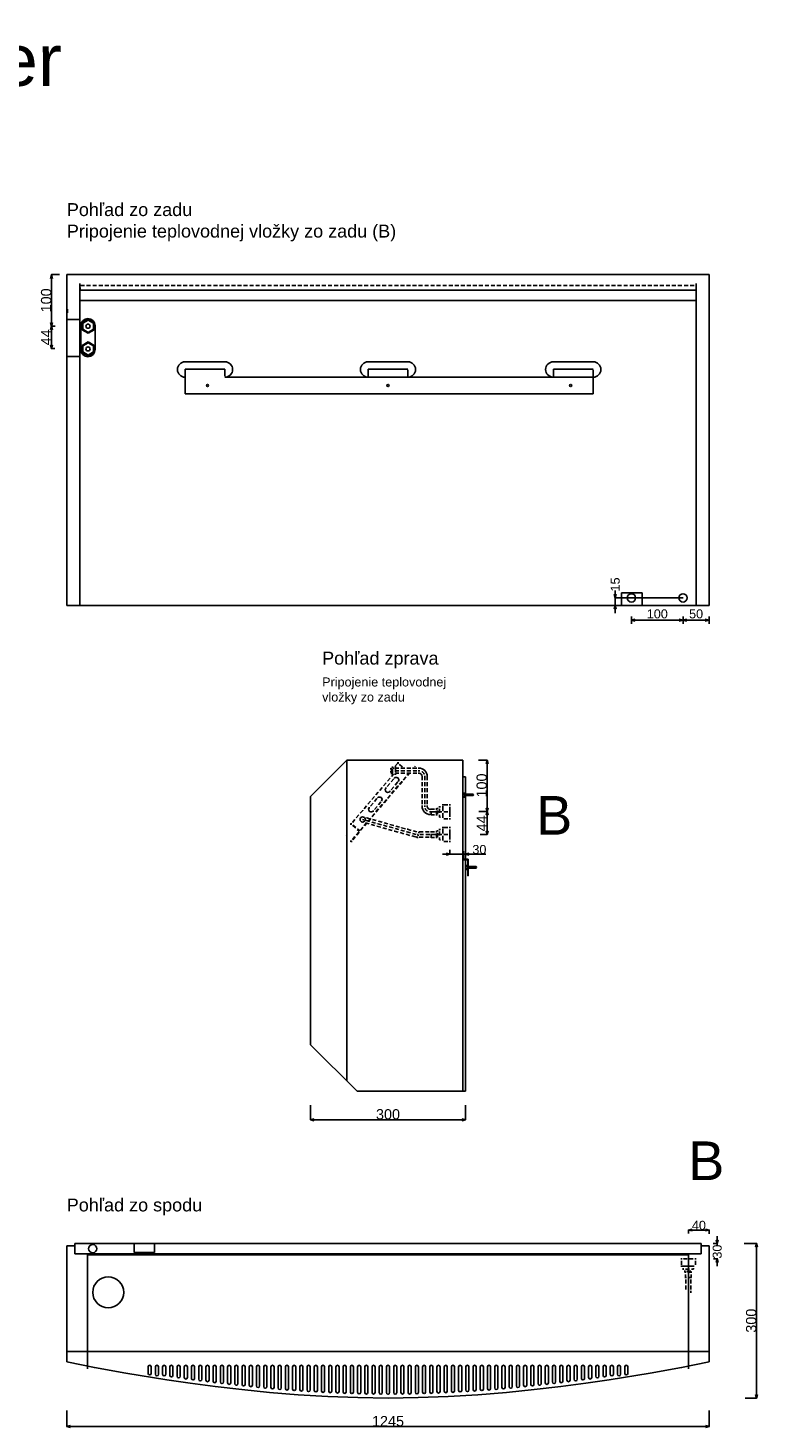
# Model space of a CAD drawing. Extents: x -655 to 3485, y -653 to 2062.
# Tile 6 of 6: x 2069 to 3485, y -653 to 2062. Entities that reach past the tile are written whole.
import ezdxf

# ---------------------------------------------------------------- set-up
doc = ezdxf.new("R2010")
doc.units = 0
doc.header["$MEASUREMENT"] = 0
for name, pattern in [('Achse', [11.5, 0, -4, 7.5, 0]), ('Hidden Line', [19.5611, 14.1111, -5.45]), ('Čerchovaná', [215, 100, -50, 15, -50])]:
    doc.linetypes.add(name, pattern=pattern)
for name, color, linetype in [('Desky', 7, 'Continuous'), ('Kóty délkové', 7, 'Continuous'), ('Nábytek a zařízení', 7, 'Continuous'), ('Oblouky a kružnice', 7, 'Continuous'), ('Střechy', 7, 'Continuous'), ('Textové bloky', 7, 'Continuous'), ('W_BETON_N2', 7, 'Continuous'), ('W_BETON_N4', 7, 'Continuous'), ('W_VERBLEND_N2', 7, 'Continuous'), ('Zdi', 7, 'Continuous'), ('Čáry', 7, 'Continuous')]:
    doc.layers.add(name, color=color, linetype=linetype)
doc.styles.add('GENERATED_STYLE_1', font='ARIAL.ttf')
doc.dimstyles.new('Dimstyle_4D6', dxfattribs={"dimtxt": 17.5, "dimasz": 7.125, "dimexe": 0.18, "dimexo": 0, "dimgap": 0.09, "dimtad": 1, "dimdec": 0, "dimzin": 0, "dimdsep": 46, "dimtxsty": 'GENERATED_STYLE_1', "dimblk": 'ARROWHEAD_3', "dimblk1": 'ARROWHEAD_3', "dimblk2": 'ARROWHEAD_3', "dimcen": 0.09, "dimclrd": 7, "dimclre": 7, "dimclrt": 7, "dimazin": 0, "dimtfac": 1, "dimtdec": 4, "dimtmove": 0, "dimatfit": 0, "dimfxl": 0, "dimtolj": 1, "dimtzin": 0, "dimarcsym": 0})
doc.dimstyles.new('Dimstyle_611', dxfattribs={"dimtxt": 17.5, "dimasz": 7.125, "dimexe": 0.18, "dimexo": 0, "dimgap": 0.09, "dimtad": 1, "dimdec": 0, "dimzin": 0, "dimdsep": 46, "dimtxsty": 'GENERATED_STYLE_1', "dimblk": 'ARROWHEAD_3', "dimblk1": 'ARROWHEAD_3', "dimblk2": 'ARROWHEAD_3', "dimcen": 0.09, "dimclrd": 7, "dimclre": 7, "dimclrt": 7, "dimazin": 0, "dimtfac": 1, "dimtdec": 4, "dimtmove": 0, "dimatfit": 0, "dimfxl": 0, "dimtolj": 1, "dimtzin": 0, "dimarcsym": 0})
doc.dimstyles.new('Peter', dxfattribs={"dimtxt": 20, "dimasz": 7.125, "dimexe": 0.18, "dimexo": 0, "dimgap": 0.09, "dimtad": 1, "dimdec": 0, "dimzin": 0, "dimdsep": 46, "dimtxsty": 'GENERATED_STYLE_1', "dimblk": 'ARROWHEAD_3', "dimblk1": 'ARROWHEAD_3', "dimblk2": 'ARROWHEAD_3', "dimcen": 0.09, "dimclrd": 7, "dimclre": 7, "dimclrt": 7, "dimazin": 0, "dimtfac": 1, "dimtdec": 4, "dimtmove": 0, "dimatfit": 0, "dimfxl": 0, "dimtolj": 1, "dimtzin": 0, "dimarcsym": 0})

# ---------------------------------------------------------------- blocks, each defined once
blk = doc.blocks.new('ARROWHEAD_3')
at = {"color": 0, "linetype": 'Continuous'}
blk.add_line((0, 0), (-1, 0), dxfattribs=at)
blk.add_lwpolyline([(-1, 0.2679), (0, 0), (-1, -0.2679)], dxfattribs=at)
blk = doc.blocks.new('*D78')
at = {"layer": 'Defpoints', "color": 0}
for p in [(3208.1, 957), (3339.5, 957), (3390, 942)]:
    blk.add_point(p, dxfattribs=at)
at = {"layer": 'Kóty délkové', "color": 7, "linetype": 'Continuous', "lineweight": -2}
for p, q in [((3339.5, 957), (3207.9, 957)), ((3208.1, 964.1), (3208.1, 971.2)), ((3208.1, 942), (3208.1, 957)), ((3390, 942), (3207.9, 942)), ((3208.1, 942), (3208.1, 927.7))]:
    blk.add_line(p, q, dxfattribs=at)
at = {"layer": 'Kóty délkové', "color": 7, "lineweight": -2, "xscale": 7.124999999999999, "yscale": 7.124999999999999, "zscale": 7.124999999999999}
for p, rotation in [((3208.1, 957), 270), ((3208.1, 942), 90)]:
    blk.add_blockref('ARROWHEAD_3', p, dxfattribs=dict(at, rotation=rotation))
at = {"layer": 'Kóty délkové', "color": 7, "linetype": 'Continuous', "insert": (3208.1, 983.1), "char_height": 17.5, "attachment_point": 5, "rotation": 90, "style": 'GENERATED_STYLE_1'}
blk.add_mtext('\\A1;15', dxfattribs=at)
blk = doc.blocks.new('*D10')
at = {"layer": 'Kóty délkové', "color": 7, "linetype": 'Continuous'}
for p, q in [((10507.9, 3814.1), (10407.9, 3814.1)), ((10507.9, 3814.1), (10500.7, 3816)), ((10507.9, 3814.1), (10500.7, 3812.2)), ((10507.9, 3821.1), (10507.9, 3807.1)), ((10507.9, 3814.1), (10515.2, 3816)), ((10558.4, 3814.1), (10507.9, 3814.1)), ((10507.9, 3814.1), (10515.2, 3812.2)), ((10558.4, 3814.1), (10551.2, 3816)), ((10558.4, 3814.1), (10551.2, 3812.2)), ((10558.4, 3821.1), (10558.4, 3807.1))]:
    blk.add_line(p, q, dxfattribs=at)
at = {"layer": 'Kóty délkové', "color": 7, "style": 'GENERATED_STYLE_1', "oblique": 0}
blk.add_text('50', height=17.5, dxfattribs=at).set_placement((10519.7, 3817.6))
blk = doc.blocks.new('*D11')
at = {"layer": 'Kóty délkové', "color": 7, "linetype": 'Continuous'}
for p, q in [((10407.9, 3821.1), (10407.9, 3807.1)), ((10407.9, 3814.1), (10415.2, 3816)), ((10507.9, 3814.1), (10407.9, 3814.1)), ((10407.9, 3814.1), (10415.2, 3812.2)), ((10507.9, 3814.1), (10500.7, 3816)), ((10507.9, 3814.1), (10500.7, 3812.2))]:
    blk.add_line(p, q, dxfattribs=at)
at = {"layer": 'Kóty délkové', "color": 7, "style": 'GENERATED_STYLE_1', "oblique": 0}
blk.add_text('100', height=17.5, dxfattribs=at).set_placement((10437.7, 3817.6))
blk = doc.blocks.new('*D127')
at = {"layer": 'Defpoints', "color": 0}
for p in [(2917.5, 610), (2887.5, 468.4), (2887.5, 459.9)]:
    blk.add_point(p, dxfattribs=at)
at = {"layer": 'Kóty délkové', "color": 7, "linetype": 'Continuous', "lineweight": -2}
for p, q in [((2917.5, 610), (2917.5, 459.7)), ((2887.5, 468.4), (2887.5, 459.7)), ((2887.5, 459.9), (2873.2, 459.9)), ((2917.5, 459.9), (2887.5, 459.9)), ((2917.5, 459.9), (2957.2, 459.9)), ((2917.5, 459.9), (2931.8, 459.9))]:
    blk.add_line(p, q, dxfattribs=at)
at = {"layer": 'Kóty délkové', "color": 7, "lineweight": -2, "xscale": 7.124999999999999, "yscale": 7.124999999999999, "zscale": 7.124999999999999}
for p, rotation in [((2887.5, 459.9), 359.9999999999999), ((2917.5, 459.9), 179.9999999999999)]:
    blk.add_blockref('ARROWHEAD_3', p, dxfattribs=dict(at, rotation=rotation))
at = {"layer": 'Kóty délkové', "color": 7, "linetype": 'Continuous', "insert": (2944.7, 468.9), "char_height": 17.5, "attachment_point": 5, "style": 'GENERATED_STYLE_1'}
blk.add_mtext('\\A1;30', dxfattribs=at)
blk = doc.blocks.new('*D132')
at = {"color": 7, "linetype": 'Continuous', "lineweight": -2}
for p, q in [((2617.5, -27), (2617.5, -55.3)), ((2917.5, -27), (2917.5, -55.3)), ((2624.6, -55.1), (2910.4, -55.1))]:
    blk.add_line(p, q, dxfattribs=at)
at = {"layer": 'Defpoints', "color": 0}
for p in [(2617.5, -27), (2917.5, -27), (2917.5, -55.1)]:
    blk.add_point(p, dxfattribs=at)
at = {"color": 7, "lineweight": -2, "xscale": 7.124999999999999, "yscale": 7.124999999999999, "zscale": 7.124999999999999, "rotation": 180}
blk.add_blockref('ARROWHEAD_3', (2617.5, -55.1), dxfattribs=at)
at = {"color": 7, "lineweight": -2, "xscale": 7.124999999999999, "yscale": 7.124999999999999, "zscale": 7.124999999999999}
blk.add_blockref('ARROWHEAD_3', (2917.5, -55.1), dxfattribs=at)
at = {"color": 7, "linetype": 'Continuous', "lineweight": 0, "insert": (2767.5, -44.8), "char_height": 20, "attachment_point": 5, "style": 'GENERATED_STYLE_1'}
blk.add_mtext('\\A1;300', dxfattribs=at)
blk = doc.blocks.new('*D133')
at = {"color": 7, "linetype": 'Continuous', "lineweight": -2}
for p, q in [((2943.2, 642.2), (2959.7, 642.2)), ((2959.6, 549.7), (2959.6, 635.1)), ((2943.3, 542.6), (2959.7, 542.6))]:
    blk.add_line(p, q, dxfattribs=at)
at = {"layer": 'Defpoints', "color": 0}
for p in [(2943.2, 642.2), (2959.6, 642.2), (2943.3, 542.6)]:
    blk.add_point(p, dxfattribs=at)
at = {"color": 7, "lineweight": -2, "xscale": 7.124999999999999, "yscale": 7.124999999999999, "zscale": 7.124999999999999}
for p, rotation in [((2959.6, 642.2), 90), ((2959.6, 542.6), 270)]:
    blk.add_blockref('ARROWHEAD_3', p, dxfattribs=dict(at, rotation=rotation))
at = {"color": 7, "linetype": 'Continuous', "lineweight": 0, "insert": (2949.3, 593.1), "char_height": 20, "attachment_point": 5, "rotation": 90, "style": 'GENERATED_STYLE_1'}
blk.add_mtext('\\A1;100', dxfattribs=at)
blk = doc.blocks.new('*D134')
at = {"color": 7, "linetype": 'Continuous', "lineweight": -2}
for p, q in [((2943.3, 542.6), (2959.7, 542.6)), ((2959.5, 505.4), (2959.5, 535.4)), ((2946.2, 498.2), (2959.7, 498.2))]:
    blk.add_line(p, q, dxfattribs=at)
at = {"layer": 'Defpoints', "color": 0}
for p in [(2943.3, 542.6), (2959.5, 542.6), (2946.2, 498.2)]:
    blk.add_point(p, dxfattribs=at)
at = {"color": 7, "lineweight": -2, "xscale": 7.124999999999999, "yscale": 7.124999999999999, "zscale": 7.124999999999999}
for p, rotation in [((2959.5, 542.6), 90), ((2959.5, 498.2), 270)]:
    blk.add_blockref('ARROWHEAD_3', p, dxfattribs=dict(at, rotation=rotation))
at = {"color": 7, "linetype": 'Continuous', "lineweight": 0, "insert": (2949.4, 519.6), "char_height": 20, "attachment_point": 5, "rotation": 90, "style": 'GENERATED_STYLE_1'}
blk.add_mtext('\\A1;44', dxfattribs=at)
blk = doc.blocks.new('SPLINE_2', base_point=(9313.4, 2299.5))
at = {"layer": 'W_VERBLEND_N2', "color": 7, "linetype": 'Continuous'}
blk.add_lwpolyline([(9313.4, 2299.5), (9366.6, 2288.6), (9427.6, 2277.4), (9507, 2264.5), (9552.4, 2258), (9601.1, 2251.7), (9652.5, 2245.8), (9706.3, 2240.5), (9762, 2236), (9819.1, 2232.5), (9877.2, 2230.3), (9935.9, 2229.5), (9994.6, 2230.3), (10052.7, 2232.5), (10109.8, 2236), (10165.5, 2240.5), (10219.3, 2245.8), (10270.7, 2251.7), (10319.4, 2258), (10364.8, 2264.5), (10444.2, 2277.4), (10505.2, 2288.6), (10558.4, 2299.5)], dxfattribs=at)
blk = doc.blocks.new('*D171')
at = {"layer": 'Defpoints', "color": 0}
for p in [(3398.3, -295), (3405.9, -295), (3398.8, -325)]:
    blk.add_point(p, dxfattribs=at)
at = {"layer": 'Kóty délkové', "color": 7, "linetype": 'Continuous', "lineweight": -2}
for p, q in [((3398.3, -295), (3406.1, -295)), ((3405.9, -295), (3405.9, -280.8)), ((3405.9, -295), (3405.9, -298.5)), ((3398.8, -325), (3406.1, -325)), ((3405.9, -325), (3405.9, -323.6)), ((3405.9, -325), (3405.9, -339.2))]:
    blk.add_line(p, q, dxfattribs=at)
at = {"layer": 'Kóty délkové', "color": 7, "lineweight": -2, "xscale": 7.124999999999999, "yscale": 7.124999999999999, "zscale": 7.124999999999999}
for p, rotation in [((3405.9, -295), 270), ((3405.9, -325), 90)]:
    blk.add_blockref('ARROWHEAD_3', p, dxfattribs=dict(at, rotation=rotation))
at = {"layer": 'Kóty délkové', "color": 7, "linetype": 'Continuous', "insert": (3405.9, -311), "char_height": 17.5, "attachment_point": 5, "rotation": 90, "style": 'GENERATED_STYLE_1'}
blk.add_mtext('\\A1;30', dxfattribs=at)
blk = doc.blocks.new('*D172')
at = {"layer": 'Defpoints', "color": 0}
for p in [(3390, -269.1), (3350, -275.9), (3390, -276.7)]:
    blk.add_point(p, dxfattribs=at)
at = {"layer": 'Kóty délkové', "color": 7, "linetype": 'Continuous', "lineweight": -2}
for p, q in [((3350, -275.9), (3350, -268.9)), ((3357.1, -269.1), (3382.9, -269.1)), ((3390, -276.7), (3390, -268.9))]:
    blk.add_line(p, q, dxfattribs=at)
at = {"layer": 'Kóty délkové', "color": 7, "lineweight": -2, "xscale": 7.124999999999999, "yscale": 7.124999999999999, "zscale": 7.124999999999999, "rotation": 180}
blk.add_blockref('ARROWHEAD_3', (3350, -269.1), dxfattribs=at)
at = {"layer": 'Kóty délkové', "color": 7, "lineweight": -2, "xscale": 7.124999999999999, "yscale": 7.124999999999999, "zscale": 7.124999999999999}
blk.add_blockref('ARROWHEAD_3', (3390, -269.1), dxfattribs=at)
at = {"layer": 'Kóty délkové', "color": 7, "linetype": 'Continuous', "insert": (3370.3, -260.1), "char_height": 17.5, "attachment_point": 5, "style": 'GENERATED_STYLE_1'}
blk.add_mtext('\\A1;40', dxfattribs=at)
blk = doc.blocks.new('*D175')
at = {"color": 7, "linetype": 'Continuous', "lineweight": -2}
for p, q in [((3458, -295), (3482.3, -295)), ((3482.1, -302.1), (3482.1, -587.9)), ((3459.9, -595), (3482.3, -595))]:
    blk.add_line(p, q, dxfattribs=at)
at = {"layer": 'Defpoints', "color": 0}
for p in [(3458, -295), (3459.9, -595), (3482.1, -595)]:
    blk.add_point(p, dxfattribs=at)
at = {"color": 7, "lineweight": -2, "xscale": 7.124999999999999, "yscale": 7.124999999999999, "zscale": 7.124999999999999}
for p, rotation in [((3482.1, -295), 90), ((3482.1, -595), 270)]:
    blk.add_blockref('ARROWHEAD_3', p, dxfattribs=dict(at, rotation=rotation))
at = {"color": 7, "linetype": 'Continuous', "lineweight": 0, "insert": (3471.8, -445), "char_height": 20, "attachment_point": 5, "rotation": 90, "style": 'GENERATED_STYLE_1'}
blk.add_mtext('\\A1;300', dxfattribs=at)
blk = doc.blocks.new('*D176')
at = {"color": 7, "linetype": 'Continuous', "lineweight": -2}
for p, q in [((2145, -619.1), (2145, -650.5)), ((3390, -619.1), (3390, -650.5)), ((2152.1, -650.3), (3382.9, -650.3))]:
    blk.add_line(p, q, dxfattribs=at)
at = {"layer": 'Defpoints', "color": 0}
for p in [(2145, -619.1), (3390, -619.1), (3390, -650.3)]:
    blk.add_point(p, dxfattribs=at)
at = {"color": 7, "lineweight": -2, "xscale": 7.124999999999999, "yscale": 7.124999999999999, "zscale": 7.124999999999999, "rotation": 180}
blk.add_blockref('ARROWHEAD_3', (2145, -650.3), dxfattribs=at)
at = {"color": 7, "lineweight": -2, "xscale": 7.124999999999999, "yscale": 7.124999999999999, "zscale": 7.124999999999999}
blk.add_blockref('ARROWHEAD_3', (3390, -650.3), dxfattribs=at)
at = {"color": 7, "linetype": 'Continuous', "lineweight": 0, "insert": (2767.5, -640), "char_height": 20, "attachment_point": 5, "style": 'GENERATED_STYLE_1'}
blk.add_mtext('\\A1;1245', dxfattribs=at)
blk = doc.blocks.new('*D202')
at = {"color": 7, "linetype": 'Continuous', "lineweight": -2}
for p, q in [((2130.3, 1584), (2114.8, 1584)), ((2115, 1491.2), (2115, 1576.9)), ((2122.1, 1484.1), (2114.8, 1484.1))]:
    blk.add_line(p, q, dxfattribs=at)
at = {"layer": 'Defpoints', "color": 0}
for p in [(2115, 1584), (2130.3, 1584), (2122.1, 1484.1)]:
    blk.add_point(p, dxfattribs=at)
at = {"color": 7, "lineweight": -2, "xscale": 7.124999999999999, "yscale": 7.124999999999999, "zscale": 7.124999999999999}
for p, rotation in [((2115, 1584), 90), ((2115, 1484.1), 270)]:
    blk.add_blockref('ARROWHEAD_3', p, dxfattribs=dict(at, rotation=rotation))
at = {"color": 7, "linetype": 'Continuous', "lineweight": 0, "insert": (2104.7, 1534.1), "char_height": 20, "attachment_point": 5, "rotation": 90, "style": 'GENERATED_STYLE_1'}
blk.add_mtext('\\A1;100', dxfattribs=at)
blk = doc.blocks.new('*D203')
at = {"color": 7, "linetype": 'Continuous', "lineweight": -2}
for p, q in [((2122.1, 1484.1), (2114.8, 1484.1)), ((2115, 1447.6), (2115, 1477)), ((2121.8, 1440.5), (2114.8, 1440.5))]:
    blk.add_line(p, q, dxfattribs=at)
at = {"layer": 'Defpoints', "color": 0}
for p in [(2115, 1484.1), (2122.1, 1484.1), (2121.8, 1440.5)]:
    blk.add_point(p, dxfattribs=at)
at = {"color": 7, "lineweight": -2, "xscale": 7.124999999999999, "yscale": 7.124999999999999, "zscale": 7.124999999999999}
for p, rotation in [((2115, 1484.1), 90), ((2115, 1440.5), 270)]:
    blk.add_blockref('ARROWHEAD_3', p, dxfattribs=dict(at, rotation=rotation))
at = {"color": 7, "linetype": 'Continuous', "lineweight": 0, "insert": (2104.9, 1462.3), "char_height": 20, "attachment_point": 5, "rotation": 90, "style": 'GENERATED_STYLE_1'}
blk.add_mtext('\\A1;44', dxfattribs=at)
blk = doc.blocks.new('DIM_4', base_point=(10507.9, 3814.1))
at = {"layer": 'Kóty délkové', "color": 7, "linetype": 'Continuous'}
dim = blk.add_linear_dim(base=(10507.9329, 3814.0913), p1=(10558.4076, 3842.2986), p2=(10507.9329, 3857.2986), angle=180, dimstyle='Dimstyle_611', dxfattribs=at)
dim.commit()
dim.dimension.update_dxf_attribs({"geometry": '*D10', "text_midpoint": (10526.4202, 3826.3413)})
dim = blk.add_aligned_dim(p1=(10507.9, 3857.3), p2=(10407.9, 3857.3), distance=43.2, dimstyle='Dimstyle_611', dxfattribs=at)
dim.commit()
dim.dimension.update_dxf_attribs({"geometry": '*D11', "text_midpoint": (10444.4, 3826.3)})

msp = doc.modelspace()

# ---------------------------------------------------------------- linework, layer by layer
at = {"layer": 'Desky', "color": 7, "linetype": 'Continuous'}
for p, q in [((3385, 1584), (2615, 1584)), ((3365, 1554), (2170, 1554)), ((3365, 1534), (2635, 1534)), ((2145, 957), (2145, 962)), ((3390, 957), (3390, 962))]:
    msp.add_line(p, q, dxfattribs=at)
at = {"layer": 'Desky', "color": 7, "linetype": 'Achse'}
msp.add_line((3365, 1563), (2170, 1563), dxfattribs=at)
at = {"layer": 'Nábytek a zařízení', "color": 7, "linetype": 'Continuous'}
for p, q in [((3215.4, 942), (3215, 942)), ((3216.5, 942), (3215.4, 942)), ((3218.4, 942), (3216.5, 942)), ((3220.9, 942), (3218.4, 942)), ((3223.9, 942), (3220.9, 942)), ((3227.5, 942), (3223.9, 942)), ((3231.5, 942), (3227.5, 942)), ((3235.7, 942), (3231.5, 942)), ((3240, 942), (3235.7, 942)), ((3244.3, 942), (3240, 942)), ((3248.6, 942), (3244.3, 942)), ((3252.5, 942), (3248.6, 942)), ((3256.1, 942), (3252.5, 942)), ((3259.2, 942), (3256.1, 942)), ((3261.7, 942), (3259.2, 942)), ((3263.5, 942), (3261.7, 942)), ((3264.6, 942), (3263.5, 942)), ((3265, 942), (3264.6, 942))]:
    msp.add_line(p, q, dxfattribs=at)
at = {"layer": 'Oblouky a kružnice', "color": 1, "linetype": 'Continuous'}
for centre, radius in [((2185.9, 1484), 4), ((2185.9, 1440), 4), ((2718.3, 527.2), 5)]:
    msp.add_circle(centre, radius, dxfattribs=at)
at = {"layer": 'Oblouky a kružnice', "color": 7, "linetype": 'Continuous'}
for centre, radius in [((2417.7, 1369), 2), ((2767.5, 1369), 2), ((3121.7, 1369), 2), ((3239.5, 957), 8), ((3339.5, 957), 8), ((2195, -305.3), 8), ((2225, -390), 30)]:
    msp.add_circle(centre, radius, dxfattribs=at)
for centre, radius, start, end in [((2185.7, 1484.8), 14, 0, 180), ((2185.7, 1438.8), 14, 180, 0), ((2374.2, 1400), 15, 90, 270), ((2451.2, 1400), 15, 270, 90), ((2729, 1400), 15, 90, 270), ((2806, 1400), 15, 270, 90), ((3088.2, 1400), 15, 90, 270), ((3165.2, 1400), 15, 270, 90)]:
    msp.add_arc(centre, radius, start, end, dxfattribs=at)
at = {"layer": 'Oblouky a kružnice', "color": 1, "linetype": 'Continuous'}
for centre, radius, start, end in [((2827.6, 610.8), 16, 0, 90), ((2783.4, 603.9), 5, 321.7648, 139.5836), ((2827.6, 610.8), 6, 0, 90), ((2751, 565.8), 5, 321.7648, 139.5836), ((2767.2, 584.8), 5, 139.5494, 321.4774), ((2734.8, 546.8), 5, 139.5494, 321.4774), ((2849.6, 552.8), 16, 180, 270), ((2849.6, 552.8), 6, 180, 270), ((2825.2, 503), 10, 249.7053, 269.6035), ((3345, -387.3), 10, 339.7053, 359.6035)]:
    msp.add_arc(centre, radius, start, end, dxfattribs=at)
at = {"layer": 'Oblouky a kružnice', "color": 1, "linetype": 'Achse'}
for centre, start, end in [((2827.6, 610.8), 0, 90), ((2849.6, 552.8), 180, 270)]:
    msp.add_arc(centre, 11, start, end, dxfattribs=at)
at = {"layer": 'Střechy', "color": 7, "linetype": 'Continuous'}
for p, q in [((2145, 1584), (3390, 1584)), ((3390, 1584), (3390, 1504)), ((2145.9, 1509.9), (2145.9, 1517)), ((3390, 1509.9), (3390, 1517)), ((3390, 1509.9), (3390, 1517))]:
    msp.add_line(p, q, dxfattribs=at)
at = {"layer": 'W_BETON_N2', "color": 7, "linetype": 'Continuous'}
for p, q in [((2687.5, 642), (2617.5, 572)), ((2687.5, 20), (2687.5, 642)), ((2617.5, 90), (2617.5, 572)), ((2707.5, 0), (2617.5, 90)), ((2160, -295), (2160, -315)), ((2145, -525), (2145, -505)), ((3390, -525), (3390, -505)), ((2302.5, -547.7), (2302.5, -534.3)), ((2308.5, -547.7), (2308.5, -534.5)), ((2316.5, -548.9), (2316.5, -534.3)), ((2322.5, -548.9), (2322.5, -534.5)), ((2330.5, -548.9), (2330.5, -534.3)), ((2336.5, -548.9), (2336.5, -534.5)), ((2344.5, -551.1), (2344.5, -534.3)), ((2350.5, -551.1), (2350.5, -534.5)), ((2358.5, -552.8), (2358.5, -534.3)), ((2364.5, -552.8), (2364.5, -534.5)), ((2372.5, -555.1), (2372.5, -534.3)), ((2378.5, -555.1), (2378.5, -534.5)), ((2386.5, -556.9), (2386.5, -534.3)), ((2392.5, -556.9), (2392.5, -534.5)), ((2400.5, -558.7), (2400.5, -534.3)), ((2406.5, -558.7), (2406.5, -534.5)), ((2414.5, -560.5), (2414.5, -534.3)), ((2420.5, -560.5), (2420.5, -534.5)), ((2428.5, -562.3), (2428.5, -534.3)), ((2434.5, -562.3), (2434.5, -534.5)), ((2442.5, -564.2), (2442.5, -534.3)), ((2448.5, -564.2), (2448.5, -534.5)), ((2456.5, -565.5), (2456.5, -534.3)), ((2462.5, -565.5), (2462.5, -534.5)), ((2470.5, -567.1), (2470.5, -534.3)), ((2476.5, -567.1), (2476.5, -534.5)), ((2484.5, -568.5), (2484.5, -534.3)), ((2490.5, -568.5), (2490.5, -534.5)), ((2498.5, -570), (2498.5, -534.3)), ((2504.5, -570.1), (2504.5, -534.5)), ((2512.5, -571.5), (2512.5, -534.3)), ((2518.5, -571.5), (2518.5, -534.5)), ((2526.5, -572.9), (2526.5, -534.3)), ((2532.5, -572.9), (2532.5, -534.5)), ((2540.5, -574.6), (2540.5, -534.3)), ((2546.5, -574.6), (2546.5, -534.5)), ((2554.5, -575.4), (2554.5, -534.3)), ((2560.5, -575.4), (2560.5, -534.5)), ((2568.5, -576.5), (2568.5, -534.3)), ((2574.5, -576.5), (2574.5, -534.5)), ((2582.5, -577.6), (2582.5, -534.3)), ((2588.5, -577.6), (2588.5, -534.5)), ((2596.5, -578.5), (2596.5, -534.3)), ((2602.5, -578.5), (2602.5, -534.5)), ((2610.5, -579.4), (2610.5, -534.3)), ((2616.5, -579.4), (2616.5, -534.5)), ((2624.5, -580.3), (2624.5, -534.3)), ((2630.5, -580.3), (2630.5, -534.5)), ((2638.5, -581.1), (2638.5, -534.3)), ((2644.5, -581.1), (2644.5, -534.5)), ((2652.5, -581.8), (2652.5, -534.3)), ((2658.5, -581.8), (2658.5, -534.5)), ((2666.5, -582.4), (2666.5, -534.3)), ((2672.5, -582.4), (2672.5, -534.5)), ((2680.5, -583), (2680.5, -534.3)), ((2686.5, -583), (2686.5, -534.5)), ((2694.5, -583.5), (2694.5, -534.3)), ((2700.5, -583.5), (2700.5, -534.5)), ((2708.5, -583.9), (2708.5, -534.3)), ((2714.5, -583.9), (2714.5, -534.5)), ((2722.5, -584.6), (2722.5, -534.3)), ((2728.5, -584.6), (2728.5, -534.5)), ((2736.5, -584.6), (2736.5, -534.3)), ((2742.5, -584.6), (2742.5, -534.5)), ((2750.5, -584.6), (2750.5, -534.3)), ((2756.5, -584.6), (2756.5, -534.5)), ((2764.5, -584.6), (2764.5, -534.3)), ((2770.5, -584.6), (2770.5, -534.5)), ((2778.5, -584.6), (2778.5, -534.5)), ((2784.5, -584.6), (2784.5, -534.3)), ((2792.5, -584.6), (2792.5, -534.5)), ((2798.5, -584.6), (2798.5, -534.3)), ((2806.5, -584.6), (2806.5, -534.5)), ((2812.5, -584.6), (2812.5, -534.3)), ((2820.5, -583.9), (2820.5, -534.5)), ((2826.5, -583.9), (2826.5, -534.3)), ((2834.5, -583.5), (2834.5, -534.5)), ((2840.5, -583.5), (2840.5, -534.3)), ((2848.5, -583), (2848.5, -534.5)), ((2854.5, -583), (2854.5, -534.3)), ((2862.5, -582.4), (2862.5, -534.5)), ((2868.5, -582.4), (2868.5, -534.3)), ((2876.5, -581.8), (2876.5, -534.5)), ((2882.5, -581.8), (2882.5, -534.3)), ((2890.5, -581.1), (2890.5, -534.5)), ((2896.5, -581.1), (2896.5, -534.3)), ((2904.5, -580.3), (2904.5, -534.5)), ((2910.5, -580.3), (2910.5, -534.3)), ((2918.5, -579.4), (2918.5, -534.5)), ((2924.5, -579.4), (2924.5, -534.3)), ((2932.5, -578.5), (2932.5, -534.5)), ((2938.5, -578.5), (2938.5, -534.3)), ((2946.5, -577.6), (2946.5, -534.5)), ((2952.5, -577.6), (2952.5, -534.3)), ((2960.5, -576.5), (2960.5, -534.5)), ((2966.5, -576.5), (2966.5, -534.3)), ((2974.5, -575.4), (2974.5, -534.5)), ((2980.5, -575.4), (2980.5, -534.3)), ((2988.5, -574.6), (2988.5, -534.5)), ((2994.5, -574.6), (2994.5, -534.3)), ((3002.5, -572.9), (3002.5, -534.5)), ((3008.5, -572.9), (3008.5, -534.3)), ((3016.5, -571.5), (3016.5, -534.5)), ((3022.5, -571.5), (3022.5, -534.3)), ((3030.5, -570.1), (3030.5, -534.5)), ((3036.5, -570), (3036.5, -534.3)), ((3044.5, -568.5), (3044.5, -534.5)), ((3050.5, -568.5), (3050.5, -534.3)), ((3058.5, -567.1), (3058.5, -534.5)), ((3064.5, -567.1), (3064.5, -534.3)), ((3072.5, -565.5), (3072.5, -534.5)), ((3078.5, -565.5), (3078.5, -534.3)), ((3086.5, -564.2), (3086.5, -534.5)), ((3092.5, -564.2), (3092.5, -534.3)), ((3100.5, -562.3), (3100.5, -534.5)), ((3106.5, -562.3), (3106.5, -534.3)), ((3114.5, -560.5), (3114.5, -534.5)), ((3120.5, -560.5), (3120.5, -534.3)), ((3128.5, -558.7), (3128.5, -534.5)), ((3134.5, -558.7), (3134.5, -534.3)), ((3142.5, -556.9), (3142.5, -534.5)), ((3148.5, -556.9), (3148.5, -534.3)), ((3156.5, -555.1), (3156.5, -534.5)), ((3162.5, -555.1), (3162.5, -534.3)), ((3170.5, -552.8), (3170.5, -534.5)), ((3176.5, -552.8), (3176.5, -534.3)), ((3184.5, -551.1), (3184.5, -534.5)), ((3190.5, -551.1), (3190.5, -534.3)), ((3198.5, -548.9), (3198.5, -534.5)), ((3204.5, -548.9), (3204.5, -534.3)), ((3212.5, -548.9), (3212.5, -534.5)), ((3218.5, -548.9), (3218.5, -534.3)), ((3226.5, -547.7), (3226.5, -534.5)), ((3232.5, -547.7), (3232.5, -534.3))]:
    msp.add_line(p, q, dxfattribs=at)
at = {"layer": 'W_BETON_N4', "color": 7, "linetype": 'Continuous'}
for centre, start, end in [((2305.5, -534.5), 0, 180), ((2319.5, -534.5), 0, 180), ((2333.5, -534.5), 0, 180), ((2347.5, -534.5), 0, 180), ((2361.5, -534.5), 0, 180), ((2375.5, -534.5), 0, 180), ((2389.5, -534.5), 0, 180), ((2403.5, -534.5), 0, 180), ((2417.5, -534.5), 0, 180), ((2431.5, -534.5), 0, 180), ((2445.5, -534.5), 0, 180), ((2459.5, -534.5), 0, 180), ((2473.5, -534.5), 0, 180), ((2487.5, -534.5), 0, 180), ((2501.5, -534.5), 0, 180), ((2515.5, -534.5), 0, 180), ((2529.5, -534.5), 0, 180), ((2543.5, -534.5), 0, 180), ((2557.5, -534.5), 0, 180), ((2571.5, -534.5), 0, 180), ((2585.5, -534.5), 0, 180), ((2599.5, -534.5), 0, 180), ((2613.5, -534.5), 0, 180), ((2627.5, -534.5), 0, 180), ((2641.5, -534.5), 0, 180), ((2655.5, -534.5), 0, 180), ((2669.5, -534.5), 0, 180), ((2683.5, -534.5), 0, 180), ((2697.5, -534.5), 0, 180), ((2711.5, -534.5), 0, 180), ((2725.5, -534.5), 0, 180), ((2739.5, -534.5), 0, 180), ((2753.5, -534.5), 0, 180), ((2767.5, -534.5), 0, 180), ((2781.5, -534.5), 0, 180), ((2795.5, -534.5), 0, 180), ((2809.5, -534.5), 0, 180), ((2823.5, -534.5), 0, 180), ((2837.5, -534.5), 0, 180), ((2851.5, -534.5), 0, 180), ((2865.5, -534.5), 0, 180), ((2879.5, -534.5), 0, 180), ((2893.5, -534.5), 0, 180), ((2907.5, -534.5), 0, 180), ((2921.5, -534.5), 0, 180), ((2935.5, -534.5), 0, 180), ((2949.5, -534.5), 0, 180), ((2963.5, -534.5), 0, 180), ((2977.5, -534.5), 0, 180), ((2991.5, -534.5), 0, 180), ((3005.5, -534.5), 0, 180), ((3019.5, -534.5), 0, 180), ((3033.5, -534.5), 0, 180), ((3047.5, -534.5), 0, 180), ((3061.5, -534.5), 0, 180), ((3075.5, -534.5), 0, 180), ((3089.5, -534.5), 0, 180), ((3103.5, -534.5), 0, 180), ((3117.5, -534.5), 0, 180), ((3131.5, -534.5), 0, 180), ((3145.5, -534.5), 0, 180), ((3159.5, -534.5), 0, 180), ((3173.5, -534.5), 0, 180), ((3187.5, -534.5), 0, 180), ((3201.5, -534.5), 0, 180), ((3215.5, -534.5), 0, 180), ((3229.5, -534.5), 0, 180), ((2305.5, -547.2), 180, 0), ((2319.5, -548.9), 180, 0), ((2333.5, -548.9), 180, 0), ((2347.5, -551.1), 180, 0), ((2361.5, -552.8), 180, 0), ((2375.5, -555.1), 180, 0), ((2389.5, -556.9), 180, 0), ((2403.5, -558.7), 180, 0), ((2417.5, -560.5), 180, 0), ((2431.5, -562.3), 180, 0), ((2445.5, -563.9), 180, 0), ((2459.5, -565.5), 180, 0), ((2473.5, -567.1), 180, 0), ((2487.5, -568.5), 180, 0), ((2501.5, -570.1), 180, 0), ((3033.5, -570.1), 180, 0), ((3047.5, -568.5), 180, 0), ((3061.5, -567.1), 180, 0), ((3075.5, -565.5), 180, 0), ((3089.5, -563.9), 180, 0), ((3103.5, -562.3), 180, 0), ((3117.5, -560.5), 180, 0), ((3131.5, -558.7), 180, 0), ((3145.5, -556.9), 180, 0), ((3159.5, -555.1), 180, 0), ((3173.5, -552.8), 180, 0), ((3187.5, -551.1), 180, 0), ((3201.5, -548.9), 180, 0), ((3215.5, -548.9), 180, 0), ((3229.5, -547.2), 180, 0), ((2515.5, -571.5), 180, 0), ((2529.5, -572.9), 180, 0), ((2543.5, -574.3), 180, 0), ((2557.5, -575.4), 180, 0), ((2571.5, -576.5), 180, 0), ((2585.5, -577.6), 180, 0), ((2599.5, -578.5), 180, 0), ((2613.5, -579.4), 180, 0), ((2627.5, -580.3), 180, 0), ((2641.5, -581.1), 180, 0), ((2655.5, -581.8), 180, 0), ((2669.5, -582.4), 180, 0), ((2683.5, -583), 180, 0), ((2697.5, -583.5), 180, 0), ((2711.5, -583.9), 180, 0), ((2725.5, -584.2), 180, 0), ((2739.5, -584.4), 180, 0), ((2753.5, -584.5), 180, 0), ((2767.5, -584.6), 180, 0), ((2781.5, -584.5), 180, 0), ((2795.5, -584.4), 180, 0), ((2809.5, -584.2), 180, 0), ((2823.5, -583.9), 180, 0), ((2837.5, -583.5), 180, 0), ((2851.5, -583), 180, 0), ((2865.5, -582.4), 180, 0), ((2879.5, -581.8), 180, 0), ((2893.5, -581.1), 180, 0), ((2907.5, -580.3), 180, 0), ((2921.5, -579.4), 180, 0), ((2935.5, -578.5), 180, 0), ((2949.5, -577.6), 180, 0), ((2963.5, -576.5), 180, 0), ((2977.5, -575.4), 180, 0), ((2991.5, -574.3), 180, 0), ((3005.5, -572.9), 180, 0), ((3019.5, -571.5), 180, 0)]:
    msp.add_arc(centre, 3, start, end, dxfattribs=at)
at = {"layer": 'Zdi', "color": 7, "linetype": 'Continuous'}
for p, q in [((2145, 1022), (2145, 1584)), ((2145.9, 1584), (2150.9, 1584)), ((2635, 1584), (3365, 1584)), ((3385, 1584), (3390, 1584)), ((2170, 942), (2170, 1567)), ((3365, 1567), (3365, 942)), ((2170, 1534), (3365, 1534)), ((2145, 962), (2145, 1509.9)), ((3390, 1517), (3390, 1022)), ((3390, 962), (3390, 1509.9)), ((2145, 957), (2145, 1017)), ((3390, 1017), (3390, 957)), ((2145, 957), (2145, 942)), ((3390, 957), (3390, 942)), ((2170, 942), (2145, 942)), ((3215, 942), (2170, 942)), ((3365, 942), (3265, 942)), ((3390, 942), (3365, 942))]:
    msp.add_line(p, q, dxfattribs=at)
at = {"layer": 'Čáry', "color": 7, "linetype": 'Achse'}
for p, q in [((2170.9, 1563), (2170.9, 1554)), ((3365, 1563), (3365, 1554)), ((2685.6, 495.9), (2684.8, 496.5))]:
    msp.add_line(p, q, dxfattribs=at)
at = {"layer": 'Čáry', "color": 7, "linetype": 'Continuous'}
for p, q in [((2169.7, 1497.3), (2145.9, 1497.3)), ((2171.7, 1438.8), (2171.7, 1484.8)), ((2199.7, 1438.8), (2199.7, 1484.8)), ((2169.7, 1425.3), (2145.9, 1425.3)), ((2374.2, 1415), (2451.3, 1415)), ((2729, 1415), (2806.1, 1415)), ((3088.2, 1415), (3165.3, 1415)), ((2374.2, 1401), (2451.2, 1401)), ((2374.2, 1353), (2374.2, 1401)), ((3165.2, 1385), (2451.2, 1385)), ((2806, 1401), (2729, 1401)), ((3165.2, 1401), (3088.2, 1401)), ((3165.2, 1353), (3165.2, 1385)), ((3165.2, 1353), (2374.2, 1353)), ((3220, 942), (3220, 967)), ((3260, 967), (3220, 967)), ((3260, 942), (3260, 967)), ((2912.5, 642), (2687.5, 642)), ((2912.5, 0), (2912.5, 642)), ((2917.5, 610), (2912.5, 610)), ((2917.5, 0), (2917.5, 610)), ((2912.5, 578.5), (2916.5, 578.5)), ((2912.5, 570.5), (2912.5, 578.5)), ((2912.5, 576.5), (2916.5, 576.5)), ((2912.5, 572.5), (2916.5, 572.5)), ((2912.5, 570.5), (2916.5, 570.5)), ((2916.5, 570.5), (2916.5, 578.5)), ((2916.5, 576.5), (2932.6, 576.5)), ((2916.5, 573.5), (2932.6, 573.5)), ((2932.6, 576.5), (2933.5, 575)), ((2932.6, 573.5), (2933.5, 575)), ((2913, 449), (2913, 466)), ((2914, 466), (2913, 466)), ((2914, 450), (2914, 466)), ((2913, 449), (2922, 449)), ((2914, 450), (2923, 450)), ((2918, 438), (2922, 438)), ((2918, 430), (2918, 438)), ((2918, 436), (2922, 436)), ((2922, 418), (2922, 449)), ((2922, 436), (2938.2, 436)), ((2923, 418), (2923, 450)), ((2938.2, 436), (2939, 434.5)), ((2938.2, 433), (2939, 434.5)), ((2918, 432), (2922, 432)), ((2918, 430), (2922, 430)), ((2922, 433), (2938.2, 433)), ((2923, 418), (2922, 418)), ((2917.5, 0), (2707.5, 0)), ((3375, -295), (2160, -295)), ((2160, -295), (2160, -315)), ((2275, -312.7), (2275, -295)), ((2315, -312.7), (2315, -295)), ((3375, -295), (3375, -315)), ((2145, -300), (2160, -300)), ((2145, -300), (2145, -505)), ((2160, -315), (3375, -315)), ((2185, -317), (3350, -317)), ((2185, -317), (2185, -538.3)), ((2295, -312.7), (2275, -312.7)), ((2295, -312.7), (2315, -312.7)), ((3350, -317), (3350, -538.1)), ((3390, -300), (3375, -300)), ((3390, -300), (3390, -505)), ((2145, -505), (3390, -505))]:
    msp.add_line(p, q, dxfattribs=at)
at = {"layer": 'Čáry', "color": 1, "linetype": 'Continuous'}
for p, q in [((2185.9, 1497.5), (2174.2, 1490.7)), ((2175.5, 1490), (2185.9, 1496)), ((2197.6, 1490.7), (2185.9, 1497.5)), ((2185.9, 1496), (2196.2, 1490)), ((2174.2, 1490.7), (2174.2, 1477.2)), ((2174.2, 1477.2), (2185.9, 1470.5)), ((2175.5, 1478), (2175.5, 1490)), ((2185.9, 1472), (2175.5, 1478)), ((2196.3, 1478), (2185.9, 1472)), ((2185.9, 1470.5), (2197.6, 1477.2)), ((2196.2, 1490), (2196.3, 1478)), ((2197.6, 1477.2), (2197.6, 1490.7)), ((2185.9, 1453.5), (2174.2, 1446.7)), ((2174.2, 1446.7), (2174.2, 1433.2)), ((2175.5, 1446), (2185.9, 1452)), ((2175.5, 1434), (2175.5, 1446)), ((2197.6, 1446.7), (2185.9, 1453.5)), ((2185.9, 1452), (2196.2, 1446)), ((2196.2, 1446), (2196.3, 1434)), ((2197.6, 1433.2), (2197.6, 1446.7)), ((2174.2, 1433.2), (2185.9, 1426.5)), ((2185.9, 1428), (2175.5, 1434)), ((2196.3, 1434), (2185.9, 1428)), ((2185.9, 1426.5), (2197.6, 1433.2))]:
    msp.add_line(p, q, dxfattribs=at)
at = {"layer": 'Čáry', "color": 7, "linetype": 'Hidden Line'}
for p, q in [((2451.2, 1401), (2451.2, 1385)), ((2729, 1401), (2729, 1385)), ((2806, 1385), (2806, 1401)), ((3088.2, 1401), (3088.2, 1385)), ((3165.2, 1385), (3165.2, 1401))]:
    msp.add_line(p, q, dxfattribs=at)
at = {"layer": 'Čáry', "color": 1, "linetype": 'Achse'}
for p, q in [((2774, 625.2), (2772.8, 625.2)), ((2772.8, 625.2), (2772.8, 618.4)), ((2774, 616.1), (2774, 627.6)), ((2774, 627.6), (2776.1, 627.6)), ((2781.9, 628.8), (2776.1, 628.8)), ((2776.1, 628.8), (2776.1, 614.9)), ((2778.3, 626.8), (2786.9, 636.9)), ((2781.9, 614.9), (2781.9, 628.8)), ((2827.6, 626.8), (2781.9, 626.8)), ((2786.3, 636.2), (2797.3, 626.8)), ((2786.9, 636.9), (2798.9, 626.8)), ((2816.1, 626.8), (2819.6, 630.9)), ((2817.4, 626.8), (2820.4, 630.3)), ((2820.4, 630.3), (2819.6, 630.9)), ((2695.7, 485.4), (2807.6, 616.8)), ((2695.7, 518.2), (2778, 614.9)), ((2696.5, 484.8), (2808.9, 616.8)), ((2763.4, 588.1), (2779.6, 607.1)), ((2771.1, 581.7), (2787.3, 600.8)), ((2827.6, 621.8), (2772.8, 621.8)), ((2772.8, 618.4), (2774, 618.4)), ((2776.1, 616.1), (2774, 616.1)), ((2776.1, 614.9), (2781.9, 614.9)), ((2827.6, 616.8), (2781.9, 616.8)), ((2833.6, 552.8), (2833.6, 614.6)), ((2838.6, 552.8), (2838.6, 614.6)), ((2843.6, 552.8), (2843.6, 614.6)), ((2731, 550), (2747.2, 569)), ((2738.7, 543.6), (2754.9, 562.7)), ((2851.5, 546.8), (2849.6, 546.8)), ((2851.5, 547.3), (2851.5, 536.3)), ((2861.5, 547.3), (2851.5, 547.3)), ((2861.5, 547.8), (2861.5, 535.8)), ((2863.5, 547.8), (2861.5, 547.8)), ((2863.5, 548.8), (2863.5, 534.8)), ((2867.5, 548.8), (2863.5, 548.8)), ((2873.5, 551.8), (2867.5, 551.8)), ((2867.5, 551.8), (2867.5, 531.8)), ((2887.5, 555.3), (2873.5, 555.3)), ((2873.5, 555.3), (2873.5, 528.3)), ((2887.5, 528.3), (2887.5, 555.3)), ((2695.7, 518.2), (2711.9, 504.4)), ((2696.4, 519), (2712.6, 505.2)), ((2824.9, 492.2), (2717, 522.4)), ((2826.3, 497.1), (2718.3, 527.2)), ((2827.6, 501.9), (2719.6, 532)), ((2887.5, 541.8), (2849.6, 541.8)), ((2851.5, 536.8), (2849.6, 536.8)), ((2861.5, 536.3), (2851.5, 536.3)), ((2863.5, 535.8), (2861.5, 535.8)), ((2867.5, 534.8), (2863.5, 534.8)), ((2873.5, 531.8), (2867.5, 531.8)), ((2887.5, 528.3), (2873.5, 528.3)), ((2887.5, 498), (2824.2, 498)), ((2851.5, 493), (2825.1, 493)), ((2851.5, 503), (2825.2, 503)), ((2851.5, 503.5), (2851.5, 492.5)), ((2861.5, 503.5), (2851.5, 503.5)), ((2861.5, 492.5), (2851.5, 492.5)), ((2861.5, 504), (2861.5, 492)), ((2863.5, 504), (2861.5, 504)), ((2863.5, 492), (2861.5, 492)), ((2863.5, 505), (2863.5, 491)), ((2867.5, 505), (2863.5, 505)), ((2867.5, 491), (2863.5, 491)), ((2873.5, 508), (2867.5, 508)), ((2867.5, 508), (2867.5, 488)), ((2887.5, 511.5), (2873.5, 511.5)), ((2873.5, 511.5), (2873.5, 484.5)), ((2887.5, 484.5), (2887.5, 511.5)), ((2873.5, 488), (2867.5, 488)), ((2887.5, 484.5), (2873.5, 484.5)), ((3363.5, -325), (3336.5, -325)), ((3336.5, -325), (3336.5, -339)), ((3350, -325), (3350, -388.3)), ((3363.5, -325), (3363.5, -339)), ((3336.5, -339), (3363.5, -339)), ((3340, -339), (3340, -345)), ((3340, -345), (3360, -345)), ((3343, -345), (3343, -349)), ((3343, -349), (3357, -349)), ((3344, -349), (3344, -351)), ((3344, -351), (3356, -351)), ((3344.5, -351), (3344.5, -361)), ((3355.5, -351), (3355.5, -361)), ((3356, -349), (3356, -351)), ((3357, -345), (3357, -349)), ((3360, -339), (3360, -345)), ((3344.5, -361), (3355.5, -361)), ((3345, -361), (3345, -387.3)), ((3355, -361), (3355, -387.4))]:
    msp.add_line(p, q, dxfattribs=at)
at = {"layer": 'Čáry', "color": 7, "linetype": 'Čerchovaná'}
for p, q in [((2916.5, 576.1), (2932.9, 576.1)), ((2916.5, 573.9), (2932.9, 573.9)), ((2922, 435.6), (2938.4, 435.6)), ((2922, 433.4), (2938.4, 433.4))]:
    msp.add_line(p, q, dxfattribs=at)

# ---------------------------------------------------------------- block references
at = {"layer": 'Kóty délkové', "color": 7, "linetype": 'Continuous'}
msp.add_blockref('DIM_4', (3339.5, 913.8), dxfattribs=at)
at = {"layer": 'W_VERBLEND_N2', "color": 7, "linetype": 'Continuous'}
msp.add_blockref('SPLINE_2', (2145, -525), dxfattribs=at)

# ---------------------------------------------------------------- texts
at = {"layer": 'Textové bloky', "color": 7, "style": 'GENERATED_STYLE_1'}
for s, insert, char_height, width, attachment_point in [('{DRY500 Metal, Silver}', (1467.5, 1990.9), 100, 4039.113, 5), ('{Pohľad zo zadu\\PPripojenie teplovodnej vložky zo zadu (B)}', (2144.8, 1722.7), 25, 750, 1), ('{Pohľad zprava}', (2639.8, 852.7), 25, 470.248, 1), ('{Pripojenie teplovodnej vložky zo zadu}', (2639.8, 802.7), 17.5, 255.516, 1), ('{\\C1;B}', (3054.8, 572.7), 75, 291.06, 1), ('{\\C1;B}', (3349.8, -97.3), 75, 291.06, 1), ('{Pohľad zo spodu}', (2144.6, -208), 25, 340.436, 1)]:
    msp.add_mtext(s, dxfattribs=dict(at, insert=insert, char_height=char_height, width=width, attachment_point=attachment_point))

# ---------------------------------------------------------------- dimensions: what is measured, and where the dimension line sits
at = {"linetype": 'Continuous', "lineweight": 0}
for base, p1, p2, picture, middle in [((2115, 1584), (2122.1, 1484.1), (2130.3, 1584), '*D202', (2104.7, 1534.1)), ((2115, 1484.1), (2121.8, 1440.5), (2122.1, 1484.1), '*D203', (2104.9, 1462.3)), ((3482.1, -595), (3458, -295), (3459.9, -595), '*D175', (3471.8, -445))]:
    dim = msp.add_linear_dim(base=base, p1=p1, p2=p2, angle=90, dimstyle='Peter', dxfattribs=at)
    dim.commit()
    dim.dimension.update_dxf_attribs({"geometry": picture, "text_midpoint": middle})
for base, p1, p2, picture, middle in [((2959.6, 642.2), (2943.3, 542.6), (2943.2, 642.2), '*D133', (2959.6, 593.1)), ((2959.5, 542.6), (2946.2, 498.2), (2943.3, 542.6), '*D134', (2959.5, 519.6))]:
    dim = msp.add_linear_dim(base=base, p1=p1, p2=p2, angle=90, dimstyle='Peter', dxfattribs=at)
    dim.commit()
    dim.dimension.update_dxf_attribs({"geometry": picture, "text_midpoint": middle, "dimtype": 160})
dim = msp.add_linear_dim(base=(2917.5, -55.1), p1=(2617.5, -27), p2=(2917.5, -27), dimstyle='Peter', dxfattribs=at)
dim.commit()
dim.dimension.update_dxf_attribs({"geometry": '*D132', "text_midpoint": (2767.5, -55.1), "dimtype": 160})
dim = msp.add_linear_dim(base=(3390, -650.3), p1=(2145, -619.1), p2=(3390, -619.1), dimstyle='Peter', dxfattribs=at)
dim.commit()
dim.dimension.update_dxf_attribs({"geometry": '*D176', "text_midpoint": (2767.5, -640)})
at = {"layer": 'Kóty délkové', "color": 7, "linetype": 'Continuous'}
dim = msp.add_linear_dim(base=(3208.1, 957), p1=(3390, 942), p2=(3339.5, 957), angle=90, dimstyle='Dimstyle_611', dxfattribs=at)
dim.commit()
dim.dimension.update_dxf_attribs({"geometry": '*D78', "text_midpoint": (3208.1, 983.1), "text_rotation": 90})
for base, p1, p2, dimstyle, picture, middle in [((2887.5, 459.9), (2917.5, 610), (2887.5, 468.4), 'Dimstyle_4D6', '*D127', (2944.7, 459.9)), ((3390, -269.1), (3350, -275.9), (3390, -276.7), 'Dimstyle_611', '*D172', (3370.3, -269.1))]:
    dim = msp.add_linear_dim(base=base, p1=p1, p2=p2, angle=180, dimstyle=dimstyle, dxfattribs=at)
    dim.commit()
    dim.dimension.update_dxf_attribs({"geometry": picture, "text_midpoint": middle, "dimtype": 160})
dim = msp.add_linear_dim(base=(3405.9, -295), p1=(3398.8, -325), p2=(3398.3, -295), angle=90, dimstyle='Dimstyle_611', dxfattribs=at)
dim.commit()
dim.dimension.update_dxf_attribs({"geometry": '*D171', "text_midpoint": (3405.9, -311), "dimtype": 160, "text_rotation": 90})

doc.saveas('drawing.dxf')
